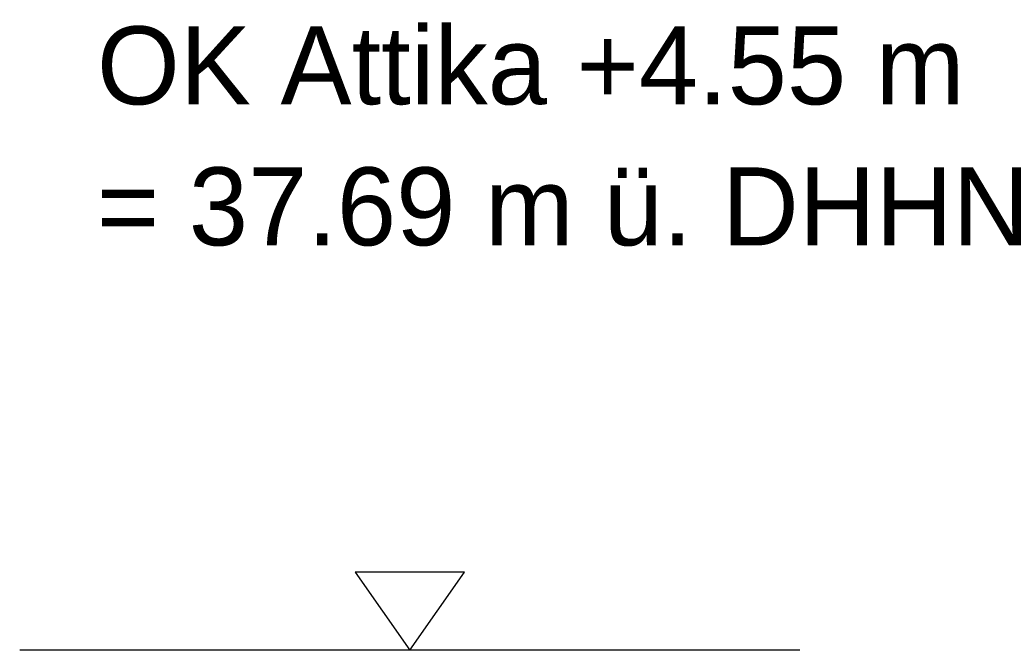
# Model space of a CAD drawing. Header units: metres. Extents: x 1169 to 1496, y -112 to 50.
# Tile 256 of 256: x 1437.505 to 1438.767, y 47.384 to 48.192. Entities that reach past the tile are written whole.
import ezdxf

# ---------------------------------------------------------------- set-up
doc = ezdxf.new("R2010")
doc.units = ezdxf.units.M
doc.linetypes.add('AUSGEZOGEN', pattern=[0])
doc.layers.add('XR$2$Maßlinie 1_50', color=7, linetype='AUSGEZOGEN', lineweight=25)
doc.layers.add('XR$2$Text 1_100', color=3, linetype='AUSGEZOGEN', lineweight=18)
doc.styles.add('ARIAL', font='arial.ttf')

# ---------------------------------------------------------------- blocks, each defined once
blk = doc.blocks.new('NSY144')
at = {"color": 0, "linetype": 'ByBlock', "lineweight": -2}
for p, q in [((0.035, 0.05), (-0.035, 0.05)), ((-0.035, 0.05), (0, 0)), ((0, 0), (0.035, 0.05))]:
    blk.add_line(p, q, dxfattribs=at)

msp = doc.modelspace()

# ---------------------------------------------------------------- linework, layer by layer
at = {"layer": 'XR$2$Maßlinie 1_50', "color": 7, "linetype": 'AUSGEZOGEN', "lineweight": 25, "transparency": 33554687}
msp.add_line((1438.505, 47.3838), (1437.505, 47.3838), dxfattribs=at)

# ---------------------------------------------------------------- block references
at = {"layer": 'XR$2$Maßlinie 1_50', "color": 7, "linetype": 'AUSGEZOGEN', "lineweight": 25, "transparency": 33554687, "xscale": 1.999999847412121, "yscale": 1.999999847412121, "zscale": 1.999999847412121}
msp.add_blockref('NSY144', (1438.005, 47.3838), dxfattribs=at)

# ---------------------------------------------------------------- texts
at = {"layer": 'XR$2$Text 1_100', "color": 7, "linetype": 'AUSGEZOGEN', "lineweight": 25, "transparency": 33554687, "insert": (1437.6039, 48.1837), "char_height": 0.1, "width": 1.276677, "attachment_point": 1, "line_spacing_factor": 1.084337, "style": 'ARIAL'}
msp.add_mtext('\\A1;{\\fArial|i0|b0;\\H0.100000;\\W1.000000;\\C7;OK Attika +4.55 m}\\P{\\fArial|i0|b0;\\H0.100000;\\W1.000000;\\C7;= 37.69 m ü. DHHN}\\P', dxfattribs=at)

doc.saveas('drawing.dxf')
